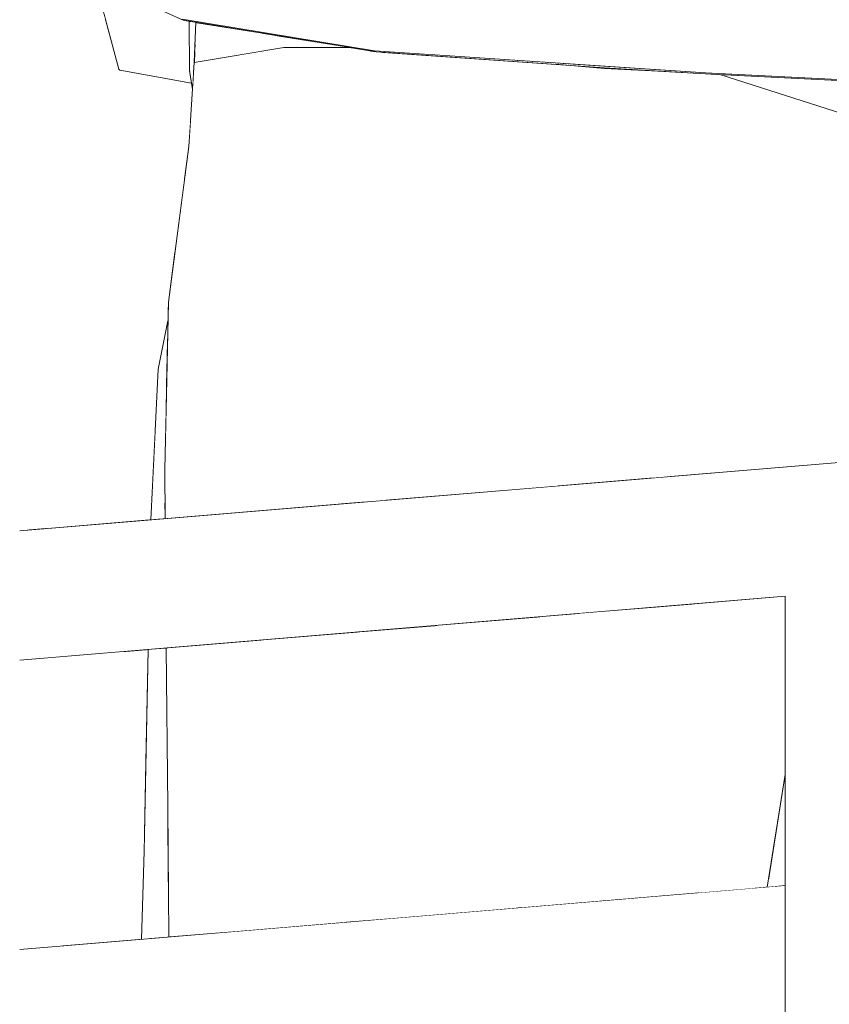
# Model space of a CAD drawing. Header units: millimetres. Extents: x 0 to 650, y -1 to 707.
# Tile 17 of 131: x 94.54 to 97.06, y 628.56 to 631.62. Entities that reach past the tile are written whole.
import ezdxf
from ezdxf.xclip import XClip

# ---------------------------------------------------------------- set-up
doc = ezdxf.new("R2010")
doc.units = ezdxf.units.MM
doc.header["$MEASUREMENT"] = 0
doc.header["$XCLIPFRAME"] = 0
doc.linetypes.add('Wipeout_Contour', pattern=[1000, 0, -1000])
doc.layers.add('Interior - Mobiliário .ARQ', color=7, linetype='Continuous')
doc.layers.add('Parede.ARQ', color=7, linetype='Continuous')

# ---------------------------------------------------------------- blocks, each defined once
blk = doc.blocks.new('Desenho_3_3', base_point=(252.3092, 622.8349))
at = {"color": 254, "linetype": 'Wipeout_Contour', "lineweight": 0, "ltscale": 49723.751362}
blk.add_wipeout([(94.5429, 671.1349), (94.5429, 640.4986), (94.5994, 640.5107), (94.7905, 640.5239), (95.1427, 640.4912), (95.365, 640.4595), (95.4283, 640.4846), (95.5884, 640.4416), (95.6004, 640.4152), (95.6029, 640.4289), (95.6126, 640.4518), (95.662, 640.5254), (95.7763, 640.5773), (95.7946, 640.5807), (95.8476, 640.6042), (95.9371, 640.6175), (95.9863, 640.6125), (96.0217, 640.6273), (96.0479, 640.6371), (96.1676, 640.657), (96.2813, 640.6661), (96.4754, 640.6377), (96.5481, 640.5813), (96.5989, 640.5783), (96.6613, 640.5393), (96.7552, 640.5338), (96.9238, 640.4717), (96.9696, 640.4206), (97.0932, 640.3047), (97.1285, 640.2394), (97.2687, 640.0597), (97.2838, 640.0001), (97.3465, 639.752), (97.3512, 639.733), (97.3804, 639.4584), (97.3817, 639.2528), (97.3613, 639.1943), (97.3575, 639.1753), (97.3338, 639.0407), (97.3263, 639.0177), (97.3215, 639.0062), (97.2449, 638.7539), (97.1209, 638.4391), (97.1104, 638.4204), (97.0293, 638.3113), (97.0515, 638.2973), (97.2452, 638.1278), (97.244, 638.0629), (97.3922, 637.6313), (97.5056, 637.4981), (97.5425, 637.341), (97.6034, 637.266), (97.6351, 637.0703), (98.2231, 636.5501), (98.2992, 636.3303), (98.668, 635.4423), (98.4927, 634.8674), (98.0783, 634.4688), (97.7351, 634.2248), (97.7135, 634.2059), (97.6221, 634.142), (97.1761, 633.7399), (97.238, 633.4163), (97.3481, 632.8758), (97.5164, 631.9291), (97.5626, 631.611), (97.5859, 631.4505), (97.5591, 631.1491), (97.2578, 631.1941), (97.2488, 631.1422), (97.2673, 631.1122), (97.535, 630.5802), (97.6906, 630.2961), (105.6958, 630.9629), (105.6958, 638.6349), (106.1958, 638.6349), (106.1958, 671.1349)], dxfattribs=at).dxf.layer = 'Parede.ARQ'
at = {"color": 254, "linetype": 'Wipeout_Contour', "lineweight": 0, "ltscale": 1908.917475}
blk.add_wipeout([(96.9215, 628.932), (94.5429, 628.7339), (96.9215, 628.929)], dxfattribs=at).dxf.layer = 'Parede.ARQ'
at = {"color": 254, "linetype": 'Wipeout_Contour', "lineweight": 0, "ltscale": 1915.711295}
blk.add_wipeout([(95.336, 631.5725), (95.3636, 631.5342), (95.571, 631.5342)], dxfattribs=at).dxf.layer = 'Interior - Mobiliário .ARQ'
at = {"color": 254, "linetype": 'Wipeout_Contour', "lineweight": 0, "ltscale": 1916.068575}
blk.add_wipeout([(96.6727, 631.4525), (95.6502, 631.5212), (96.359, 631.4717)], dxfattribs=at).dxf.layer = 'Interior - Mobiliário .ARQ'
at = {"color": 254, "linetype": 'Wipeout_Contour', "lineweight": 0, "ltscale": 1915.734637}
blk.add_wipeout([(95.0821, 631.4407), (95.0706, 631.4633), (95.0798, 631.4041)], dxfattribs=at).dxf.layer = 'Interior - Mobiliário .ARQ'
at = {"color": 254, "linetype": 'Wipeout_Contour', "lineweight": 0, "ltscale": 1913.517847}
blk.add_wipeout([(94.5429, 630.0308), (105.6958, 630.9599), (94.5429, 630.0339)], dxfattribs=at).dxf.layer = 'Parede.ARQ'
at = {"color": 254, "linetype": 'Wipeout_Contour', "lineweight": 0, "ltscale": 1908.872519}
blk.add_wipeout([(96.9215, 628.929), (94.5429, 628.7308), (96.9215, 628.9199)], dxfattribs=at).dxf.layer = 'Parede.ARQ'
at = {"color": 254, "linetype": 'Wipeout_Contour', "lineweight": 0, "ltscale": 1916.323343}
blk.add_wipeout([(95.0478, 631.6223), (95.6457, 631.5245), (95.6504, 631.7108)], dxfattribs=at).dxf.layer = 'Interior - Mobiliário .ARQ'
at = {"color": 254, "linetype": 'Wipeout_Contour', "lineweight": 0, "ltscale": 1916.303267}
blk.add_wipeout([(96.6733, 631.4555), (97.1997, 631.4288), (97.186, 631.614)], dxfattribs=at).dxf.layer = 'Interior - Mobiliário .ARQ'
at = {"color": 254, "linetype": 'Wipeout_Contour', "lineweight": 0, "ltscale": 1913.503323}
blk.add_wipeout([(94.5429, 630.0218), (105.6958, 630.9508), (94.5429, 630.0308)], dxfattribs=at).dxf.layer = 'Parede.ARQ'
at = {"color": 254, "linetype": 'Wipeout_Contour', "lineweight": 0, "ltscale": 2544.241091}
blk.add_wipeout([(96.9215, 628.9199), (94.5429, 628.7218), (94.5429, 628.707), (96.9215, 628.9051)], dxfattribs=at).dxf.layer = 'Parede.ARQ'
at = {"color": 254, "linetype": 'Wipeout_Contour', "lineweight": 0, "ltscale": 1917.274767}
blk.add_wipeout([(97.186, 631.614), (96.6726, 631.6433), (96.6733, 631.4555)], dxfattribs=at).dxf.layer = 'Interior - Mobiliário .ARQ'
at = {"color": 254, "linetype": 'Wipeout_Contour', "lineweight": 0, "ltscale": 2555.094488}
blk.add_wipeout([(95.3022, 631.578), (95.0865, 631.4896), (95.3636, 631.5342), (95.336, 631.5725)], dxfattribs=at).dxf.layer = 'Interior - Mobiliário .ARQ'
at = {"color": 254, "linetype": 'Wipeout_Contour', "lineweight": 0, "ltscale": 2553.608838}
blk.add_wipeout([(94.5429, 630.007), (105.6958, 630.936), (105.6958, 630.9508), (94.5429, 630.0218)], dxfattribs=at).dxf.layer = 'Parede.ARQ'
at = {"color": 254, "linetype": 'Wipeout_Contour', "lineweight": 0, "ltscale": 2544.17217}
blk.add_wipeout([(96.9215, 628.9051), (94.5429, 628.707), (94.5429, 628.6869), (96.9215, 628.8851)], dxfattribs=at).dxf.layer = 'Parede.ARQ'
at = {"color": 254, "linetype": 'Wipeout_Contour', "lineweight": 0, "ltscale": 1916.977276}
blk.add_wipeout([(96.6726, 631.6433), (97.186, 631.614), (97.1578, 631.9915)], dxfattribs=at).dxf.layer = 'Interior - Mobiliário .ARQ'
at = {"color": 254, "linetype": 'Wipeout_Contour', "lineweight": 0, "ltscale": 1916.356132}
blk.add_wipeout([(95.0925, 631.6123), (95.0865, 631.4896), (95.3022, 631.578)], dxfattribs=at).dxf.layer = 'Interior - Mobiliário .ARQ'
at = {"color": 254, "linetype": 'Wipeout_Contour', "lineweight": 0, "ltscale": 1915.820244}
blk.add_wipeout([(96.6733, 631.4555), (95.6502, 631.5212), (96.6727, 631.4525)], dxfattribs=at).dxf.layer = 'Interior - Mobiliário .ARQ'
at = {"color": 254, "linetype": 'Wipeout_Contour', "lineweight": 0, "ltscale": 1916.754804}
blk.add_wipeout([(97.0635, 631.4328), (96.7182, 631.4502), (97.2198, 631.2906)], dxfattribs=at).dxf.layer = 'Interior - Mobiliário .ARQ'
at = {"color": 254, "linetype": 'Wipeout_Contour', "lineweight": 0, "ltscale": 2553.539985}
blk.add_wipeout([(94.5429, 629.9869), (105.6958, 630.916), (105.6958, 630.936), (94.5429, 630.007)], dxfattribs=at).dxf.layer = 'Parede.ARQ'
at = {"color": 254, "linetype": 'Wipeout_Contour', "lineweight": 0, "ltscale": 2544.08357}
blk.add_wipeout([(96.9215, 628.8851), (94.5429, 628.6869), (94.5429, 628.6622), (96.9215, 628.8603)], dxfattribs=at).dxf.layer = 'Parede.ARQ'
at = {"color": 254, "linetype": 'Wipeout_Contour', "lineweight": 0, "ltscale": 1916.332331}
blk.add_wipeout([(96.6726, 631.6433), (95.6457, 631.5245), (96.6733, 631.4555)], dxfattribs=at).dxf.layer = 'Interior - Mobiliário .ARQ'
at = {"color": 254, "linetype": 'Wipeout_Contour', "lineweight": 0, "ltscale": 1916.494834}
blk.add_wipeout([(95.0922, 631.6123), (95.0851, 631.4881), (95.0925, 631.6123)], dxfattribs=at).dxf.layer = 'Interior - Mobiliário .ARQ'
at = {"color": 254, "linetype": 'Wipeout_Contour', "lineweight": 0, "ltscale": 2553.451477}
blk.add_wipeout([(94.5429, 629.9622), (105.6958, 630.8912), (105.6958, 630.916), (94.5429, 629.9869)], dxfattribs=at).dxf.layer = 'Parede.ARQ'
at = {"color": 254, "linetype": 'Wipeout_Contour', "lineweight": 0, "ltscale": 2543.977988}
blk.add_wipeout([(96.9215, 628.8603), (94.5429, 628.6622), (94.5429, 628.6335), (96.9215, 628.8317)], dxfattribs=at).dxf.layer = 'Parede.ARQ'
at = {"color": 254, "linetype": 'Wipeout_Contour', "lineweight": 0, "ltscale": 1916.847154}
blk.add_wipeout([(95.6457, 631.5245), (96.6726, 631.6433), (95.6504, 631.7108)], dxfattribs=at).dxf.layer = 'Interior - Mobiliário .ARQ'
at = {"color": 254, "linetype": 'Wipeout_Contour', "lineweight": 0, "ltscale": 1916.523783}
blk.add_wipeout([(95.0904, 631.6126), (95.0851, 631.4881), (95.0922, 631.6123)], dxfattribs=at).dxf.layer = 'Interior - Mobiliário .ARQ'
at = {"color": 254, "linetype": 'Wipeout_Contour', "lineweight": 0, "ltscale": 1915.982281}
blk.add_wipeout([(96.359, 631.4717), (96.2074, 631.4823), (96.3599, 631.4687)], dxfattribs=at).dxf.layer = 'Interior - Mobiliário .ARQ'
at = {"color": 254, "linetype": 'Wipeout_Contour', "lineweight": 0, "ltscale": 1909.403851}
blk.add_wipeout([(96.103, 629.0873), (96.0869, 628.8625), (96.1117, 629.0869)], dxfattribs=at).dxf.layer = 'Interior - Mobiliário .ARQ'
at = {"color": 254, "linetype": 'Wipeout_Contour', "lineweight": 0, "ltscale": 2553.346004}
blk.add_wipeout([(105.6958, 630.8912), (94.5429, 629.9622), (94.5429, 629.9335), (105.6958, 630.8626)], dxfattribs=at).dxf.layer = 'Parede.ARQ'
at = {"color": 254, "linetype": 'Wipeout_Contour', "lineweight": 0, "ltscale": 2543.85863}
blk.add_wipeout([(96.9215, 628.8317), (94.5429, 628.6335), (94.5429, 628.6018), (96.9215, 628.8)], dxfattribs=at).dxf.layer = 'Parede.ARQ'
at = {"color": 254, "linetype": 'Wipeout_Contour', "lineweight": 0, "ltscale": 2555.495273}
blk.add_wipeout([(95.0904, 631.6126), (95.0693, 631.616), (95.0706, 631.4633), (95.0891, 631.583)], dxfattribs=at).dxf.layer = 'Interior - Mobiliário .ARQ'
at = {"color": 254, "linetype": 'Wipeout_Contour', "lineweight": 0, "ltscale": 3194.02131}
blk.add_wipeout([(95.6502, 631.5212), (95.6311, 631.5243), (95.6953, 631.2841), (96.3329, 631.2492), (95.6625, 631.5204)], dxfattribs=at).dxf.layer = 'Interior - Mobiliário .ARQ'
at = {"color": 254, "linetype": 'Wipeout_Contour', "lineweight": 0, "ltscale": 2553.22677}
blk.add_wipeout([(94.5429, 629.9018), (105.6958, 630.8309), (105.6958, 630.8626), (94.5429, 629.9335)], dxfattribs=at).dxf.layer = 'Parede.ARQ'
at = {"color": 254, "linetype": 'Wipeout_Contour', "lineweight": 0, "ltscale": 2543.72912}
blk.add_wipeout([(96.9215, 628.8), (94.5429, 628.6018), (94.5429, 628.568), (96.9215, 628.7662)], dxfattribs=at).dxf.layer = 'Parede.ARQ'
at = {"color": 254, "linetype": 'Wipeout_Contour', "lineweight": 0, "ltscale": 2553.666629}
blk.add_wipeout([(95.0891, 631.583), (95.0706, 631.4633), (95.0839, 631.4692), (95.0851, 631.4881)], dxfattribs=at).dxf.layer = 'Interior - Mobiliário .ARQ'
at = {"color": 254, "linetype": 'Wipeout_Contour', "lineweight": 0, "ltscale": 2555.379699}
blk.add_wipeout([(95.6625, 631.5204), (96.3329, 631.2492), (96.3599, 631.4687), (96.2074, 631.4823)], dxfattribs=at).dxf.layer = 'Interior - Mobiliário .ARQ'
at = {"color": 254, "linetype": 'Wipeout_Contour', "lineweight": 0, "ltscale": 2553.097395}
blk.add_wipeout([(94.5429, 629.868), (105.6958, 630.7971), (105.6958, 630.8309), (94.5429, 629.9018)], dxfattribs=at).dxf.layer = 'Parede.ARQ'
at = {"color": 254, "linetype": 'Wipeout_Contour', "lineweight": 0, "ltscale": 2543.593399}
blk.add_wipeout([(96.9215, 628.7662), (94.5429, 628.568), (94.5429, 628.5332), (96.9215, 628.7313)], dxfattribs=at).dxf.layer = 'Parede.ARQ'
at = {"color": 254, "linetype": 'Wipeout_Contour', "lineweight": 0, "ltscale": 2555.523606}
blk.add_wipeout([(95.3636, 631.5342), (95.6953, 631.2841), (95.6311, 631.5243), (95.571, 631.5342)], dxfattribs=at).dxf.layer = 'Interior - Mobiliário .ARQ'
at = {"color": 254, "linetype": 'Wipeout_Contour', "lineweight": 0, "ltscale": 2554.655109}
blk.add_wipeout([(94.8539, 631.4644), (95.0768, 631.4235), (95.0706, 631.4633), (95.0705, 631.476)], dxfattribs=at).dxf.layer = 'Interior - Mobiliário .ARQ'
at = {"color": 254, "linetype": 'Wipeout_Contour', "lineweight": 0, "ltscale": 3194.950868}
blk.add_wipeout([(96.3599, 631.4687), (96.7195, 631.1733), (96.71, 631.4506), (96.6727, 631.4525), (96.5469, 631.4602)], dxfattribs=at).dxf.layer = 'Interior - Mobiliário .ARQ'
at = {"color": 254, "linetype": 'Wipeout_Contour', "lineweight": 0, "ltscale": 2552.961813}
blk.add_wipeout([(105.6958, 630.7971), (94.5429, 629.868), (94.5429, 629.8332), (105.6958, 630.7622)], dxfattribs=at).dxf.layer = 'Parede.ARQ'
at = {"color": 254, "linetype": 'Wipeout_Contour', "lineweight": 0, "ltscale": 2543.455591}
blk.add_wipeout([(96.9215, 628.7313), (94.5429, 628.5332), (94.5429, 628.4983), (96.9215, 628.6965)], dxfattribs=at).dxf.layer = 'Parede.ARQ'
at = {"color": 254, "linetype": 'Wipeout_Contour', "lineweight": 0, "ltscale": 2555.412051}
blk.add_wipeout([(94.8043, 631.6492), (94.8539, 631.4644), (95.0601, 631.6175), (95.038, 631.6248)], dxfattribs=at).dxf.layer = 'Interior - Mobiliário .ARQ'
at = {"color": 254, "linetype": 'Wipeout_Contour', "lineweight": 0, "ltscale": 1915.230678}
blk.add_wipeout([(95.3636, 631.5342), (95.3665, 631.2792), (95.6953, 631.2841)], dxfattribs=at).dxf.layer = 'Interior - Mobiliário .ARQ'
at = {"color": 254, "linetype": 'Wipeout_Contour', "lineweight": 0, "ltscale": 1915.70508}
blk.add_wipeout([(96.3599, 631.4687), (96.351, 631.2477), (96.7195, 631.1733)], dxfattribs=at).dxf.layer = 'Interior - Mobiliário .ARQ'
at = {"color": 254, "linetype": 'Wipeout_Contour', "lineweight": 0, "ltscale": 1913.915628}
blk.add_wipeout([(95.6425, 630.8136), (95.3621, 630.8146), (95.6239, 630.2698)], dxfattribs=at).dxf.layer = 'Interior - Mobiliário .ARQ'
at = {"color": 254, "linetype": 'Wipeout_Contour', "lineweight": 0, "ltscale": 1913.812806}
blk.add_wipeout([(94.6952, 630.7522), (94.5429, 630.7591), (94.5429, 630.6179)], dxfattribs=at).dxf.layer = 'Interior - Mobiliário .ARQ'
at = {"color": 254, "linetype": 'Wipeout_Contour', "lineweight": 0, "ltscale": 3187.923362}
blk.add_wipeout([(94.9727, 630.5353), (94.9501, 630.0678), (94.9955, 630.3132), (94.9977, 630.4079), (94.9995, 630.4919)], dxfattribs=at).dxf.layer = 'Interior - Mobiliário .ARQ'
at = {"color": 254, "linetype": 'Wipeout_Contour', "lineweight": 0, "ltscale": 1912.025284}
blk.add_wipeout([(96.2052, 630.1723), (96.2171, 630.1733), (96.2092, 630.224)], dxfattribs=at).dxf.layer = 'Interior - Mobiliário .ARQ'
at = {"color": 254, "linetype": 'Wipeout_Contour', "lineweight": 0, "ltscale": 2548.67265}
blk.add_wipeout([(97.1215, 630.048), (94.5429, 629.8332), (94.5429, 629.7983), (97.0868, 630.0102)], dxfattribs=at).dxf.layer = 'Parede.ARQ'
at = {"color": 254, "linetype": 'Wipeout_Contour', "lineweight": 0, "ltscale": 2543.319877}
blk.add_wipeout([(96.9215, 628.6965), (94.5429, 628.4983), (94.5429, 628.4645), (96.9215, 628.6627)], dxfattribs=at).dxf.layer = 'Parede.ARQ'
at = {"layer": 'Interior - Mobiliário .ARQ', "color": 7, "linetype": 'Continuous', "lineweight": 0}
for p, q in [((95.6457, 631.5245), (96.6733, 631.4555)), ((96.359, 631.4717), (95.6502, 631.5212)), ((96.3599, 631.4687), (96.2074, 631.4823)), ((96.359, 631.4717), (96.6727, 631.4525)), ((96.3599, 631.4687), (96.5469, 631.4602))]:
    blk.add_line(p, q, dxfattribs=at)
at = {"color": 254, "linetype": 'Wipeout_Contour', "lineweight": 0, "ltscale": 3832.435284}
blk.add_wipeout([(94.5429, 631.6776), (94.5429, 631.3013), (94.7517, 631.1635), (94.8086, 631.6264), (94.8016, 631.6522), (94.8074, 631.6843)], dxfattribs=at).dxf.layer = 'Interior - Mobiliário .ARQ'
at = {"color": 254, "linetype": 'Wipeout_Contour', "lineweight": 0, "ltscale": 3193.539053}
blk.add_wipeout([(95.0601, 631.6175), (94.8539, 631.4644), (95.0705, 631.476), (95.0694, 631.5979), (95.0667, 631.6165)], dxfattribs=at).dxf.layer = 'Interior - Mobiliário .ARQ'
at = {"color": 254, "linetype": 'Wipeout_Contour', "lineweight": 0, "ltscale": 1916.088486}
blk.add_wipeout([(96.7182, 631.4502), (96.7195, 631.1733), (97.2198, 631.2906)], dxfattribs=at).dxf.layer = 'Interior - Mobiliário .ARQ'
at = {"color": 254, "linetype": 'Wipeout_Contour', "lineweight": 0, "ltscale": 1915.6209}
blk.add_wipeout([(96.3329, 631.2492), (96.2745, 630.7615), (96.342, 631.2487)], dxfattribs=at).dxf.layer = 'Interior - Mobiliário .ARQ'
at = {"color": 254, "linetype": 'Wipeout_Contour', "lineweight": 0, "ltscale": 2549.61157}
blk.add_wipeout([(94.6952, 630.7522), (94.5429, 630.6179), (94.5429, 630.0339), (94.5669, 630.0359)], dxfattribs=at).dxf.layer = 'Interior - Mobiliário .ARQ'
at = {"color": 254, "linetype": 'Wipeout_Contour', "lineweight": 0, "ltscale": 1912.784997}
blk.add_wipeout([(94.9727, 630.5353), (94.9995, 630.4919), (95.0021, 630.6128)], dxfattribs=at).dxf.layer = 'Interior - Mobiliário .ARQ'
at = {"color": 254, "linetype": 'Wipeout_Contour', "lineweight": 0, "ltscale": 1912.613445}
blk.add_wipeout([(96.2092, 630.224), (96.2171, 630.1733), (96.5171, 630.1983)], dxfattribs=at).dxf.layer = 'Interior - Mobiliário .ARQ'
at = {"color": 254, "linetype": 'Wipeout_Contour', "lineweight": 0, "ltscale": 1911.100873}
blk.add_wipeout([(94.9647, 630.069), (94.9948, 630.0715), (94.9944, 630.1224)], dxfattribs=at).dxf.layer = 'Interior - Mobiliário .ARQ'
at = {"color": 254, "linetype": 'Wipeout_Contour', "lineweight": 0, "ltscale": 2548.521017}
blk.add_wipeout([(94.5429, 629.7645), (97.0531, 629.9736), (97.0868, 630.0102), (94.5429, 629.7983)], dxfattribs=at).dxf.layer = 'Parede.ARQ'
at = {"color": 254, "linetype": 'Wipeout_Contour', "lineweight": 0, "ltscale": 2543.190382}
blk.add_wipeout([(96.9215, 628.6627), (94.5429, 628.4645), (94.5429, 628.4328), (96.9215, 628.631)], dxfattribs=at).dxf.layer = 'Parede.ARQ'
at = {"layer": 'Interior - Mobiliário .ARQ', "color": 7, "linetype": 'Continuous', "lineweight": 0}
for p, q in [((96.6727, 631.4525), (97.1978, 631.426)), ((97.1997, 631.4288), (96.6733, 631.4555))]:
    blk.add_line(p, q, dxfattribs=at)
at = {"color": 254, "linetype": 'Wipeout_Contour', "lineweight": 0, "ltscale": 1915.960833}
blk.add_wipeout([(95.0839, 631.4692), (95.0706, 631.4633), (95.0821, 631.4407)], dxfattribs=at).dxf.layer = 'Interior - Mobiliário .ARQ'
at = {"color": 254, "linetype": 'Wipeout_Contour', "lineweight": 0, "ltscale": 1914.437646}
blk.add_wipeout([(94.7517, 631.1635), (94.5429, 631.3013), (94.5429, 631.1727)], dxfattribs=at).dxf.layer = 'Interior - Mobiliário .ARQ'
at = {"color": 254, "linetype": 'Wipeout_Contour', "lineweight": 0, "ltscale": 1914.253025}
blk.add_wipeout([(95.6953, 631.2841), (95.6425, 630.8136), (96.2745, 630.7615)], dxfattribs=at).dxf.layer = 'Interior - Mobiliário .ARQ'
at = {"color": 254, "linetype": 'Wipeout_Contour', "lineweight": 0, "ltscale": 1915.721438}
blk.add_wipeout([(96.7195, 631.1733), (97.1987, 631.0359), (97.2198, 631.2906)], dxfattribs=at).dxf.layer = 'Interior - Mobiliário .ARQ'
at = {"color": 254, "linetype": 'Wipeout_Contour', "lineweight": 0, "ltscale": 1913.126323}
blk.add_wipeout([(94.9727, 630.5353), (95.0021, 630.6128), (95.0037, 630.6856)], dxfattribs=at).dxf.layer = 'Interior - Mobiliário .ARQ'
at = {"color": 254, "linetype": 'Wipeout_Contour', "lineweight": 0, "ltscale": 3185.652407}
blk.add_wipeout([(94.9955, 630.3132), (94.9535, 630.0681), (94.9647, 630.069), (94.9944, 630.1224), (94.9934, 630.2241)], dxfattribs=at).dxf.layer = 'Interior - Mobiliário .ARQ'
at = {"color": 254, "linetype": 'Wipeout_Contour', "lineweight": 0, "ltscale": 2548.376593}
blk.add_wipeout([(94.5429, 629.7328), (97.0215, 629.9393), (97.0531, 629.9736), (94.5429, 629.7645)], dxfattribs=at).dxf.layer = 'Parede.ARQ'
at = {"color": 254, "linetype": 'Wipeout_Contour', "lineweight": 0, "ltscale": 2543.071045}
blk.add_wipeout([(96.9215, 628.631), (94.5429, 628.4328), (94.5429, 628.4042), (96.9215, 628.6023)], dxfattribs=at).dxf.layer = 'Parede.ARQ'
at = {"layer": 'Interior - Mobiliário .ARQ', "color": 7, "linetype": 'Continuous', "lineweight": 0}
blk.add_line((97.2198, 631.2906), (96.7182, 631.4502), dxfattribs=at)
at = {"color": 254, "linetype": 'Wipeout_Contour', "lineweight": 0, "ltscale": 1915.081337}
blk.add_wipeout([(95.0688, 631.2279), (95.3665, 631.2792), (95.3636, 631.5342)], dxfattribs=at).dxf.layer = 'Interior - Mobiliário .ARQ'
at = {"color": 254, "linetype": 'Wipeout_Contour', "lineweight": 0, "ltscale": 1915.487499}
blk.add_wipeout([(96.3329, 631.2492), (95.6953, 631.2841), (96.2745, 630.7615)], dxfattribs=at).dxf.layer = 'Interior - Mobiliário .ARQ'
at = {"color": 254, "linetype": 'Wipeout_Contour', "lineweight": 0, "ltscale": 1915.36001}
blk.add_wipeout([(97.1987, 631.0359), (96.7195, 631.1733), (96.6583, 630.7324)], dxfattribs=at).dxf.layer = 'Interior - Mobiliário .ARQ'
at = {"color": 254, "linetype": 'Wipeout_Contour', "lineweight": 0, "ltscale": 2551.813102}
blk.add_wipeout([(94.7517, 631.1635), (94.5429, 631.0718), (94.5429, 630.7591), (94.6952, 630.7522)], dxfattribs=at).dxf.layer = 'Interior - Mobiliário .ARQ'
at = {"color": 254, "linetype": 'Wipeout_Contour', "lineweight": 0, "ltscale": 1911.265422}
blk.add_wipeout([(94.963, 630.3346), (94.6237, 630.0406), (94.9501, 630.0678)], dxfattribs=at).dxf.layer = 'Interior - Mobiliário .ARQ'
at = {"color": 254, "linetype": 'Wipeout_Contour', "lineweight": 0, "ltscale": 2549.353874}
blk.add_wipeout([(94.9934, 630.2241), (94.9948, 630.0715), (95.5368, 630.1167), (95.6239, 630.2698)], dxfattribs=at).dxf.layer = 'Interior - Mobiliário .ARQ'
at = {"color": 254, "linetype": 'Wipeout_Contour', "lineweight": 0, "ltscale": 2535.258003}
blk.add_wipeout([(97.0868, 630.0102), (97.0531, 629.9736), (97.0531, 622.6849), (97.0868, 622.6849)], dxfattribs=at).dxf.layer = 'Parede.ARQ'
at = {"color": 254, "linetype": 'Wipeout_Contour', "lineweight": 0, "ltscale": 2548.243785}
blk.add_wipeout([(97.0215, 629.9393), (94.5429, 629.7328), (94.5429, 629.7042), (96.9929, 629.9083)], dxfattribs=at).dxf.layer = 'Parede.ARQ'
at = {"color": 254, "linetype": 'Wipeout_Contour', "lineweight": 0, "ltscale": 2542.965491}
blk.add_wipeout([(96.9215, 628.6023), (94.5429, 628.4042), (94.5429, 628.3795), (96.9215, 628.5776)], dxfattribs=at).dxf.layer = 'Parede.ARQ'
at = {"color": 254, "linetype": 'Wipeout_Contour', "lineweight": 0, "ltscale": 1916.065605}
blk.add_wipeout([(95.3636, 631.5342), (95.0865, 631.4896), (95.0688, 631.2279)], dxfattribs=at).dxf.layer = 'Interior - Mobiliário .ARQ'
at = {"color": 254, "linetype": 'Wipeout_Contour', "lineweight": 0, "ltscale": 1915.043739}
blk.add_wipeout([(94.7517, 631.1635), (94.5429, 631.1727), (94.5429, 631.0718)], dxfattribs=at).dxf.layer = 'Interior - Mobiliário .ARQ'
at = {"color": 254, "linetype": 'Wipeout_Contour', "lineweight": 0, "ltscale": 1914.351902}
blk.add_wipeout([(96.6583, 630.7324), (97.1482, 630.6093), (97.1987, 631.0359)], dxfattribs=at).dxf.layer = 'Interior - Mobiliário .ARQ'
at = {"color": 254, "linetype": 'Wipeout_Contour', "lineweight": 0, "ltscale": 1911.623955}
blk.add_wipeout([(95.5368, 630.1167), (95.6166, 630.1233), (95.6239, 630.2698)], dxfattribs=at).dxf.layer = 'Interior - Mobiliário .ARQ'
at = {"color": 254, "linetype": 'Wipeout_Contour', "lineweight": 0, "ltscale": 2535.168198}
blk.add_wipeout([(97.0215, 622.6849), (97.0531, 622.6849), (97.0531, 629.9736), (97.0215, 629.9393)], dxfattribs=at).dxf.layer = 'Parede.ARQ'
at = {"color": 254, "linetype": 'Wipeout_Contour', "lineweight": 0, "ltscale": 2548.12666}
blk.add_wipeout([(96.9929, 629.9083), (94.5429, 629.7042), (94.5429, 629.6795), (96.9683, 629.8815)], dxfattribs=at).dxf.layer = 'Parede.ARQ'
at = {"color": 254, "linetype": 'Wipeout_Contour', "lineweight": 0, "ltscale": 2542.876924}
blk.add_wipeout([(96.9215, 628.5776), (94.5429, 628.3795), (94.5429, 628.3594), (96.9215, 628.5575)], dxfattribs=at).dxf.layer = 'Parede.ARQ'
at = {"layer": 'Interior - Mobiliário .ARQ', "color": 7, "linetype": 'Continuous', "lineweight": 0}
blk.add_line((95.3636, 631.5342), (95.571, 631.5342), dxfattribs=at)
at = {"color": 254, "linetype": 'Wipeout_Contour', "lineweight": 0, "ltscale": 1915.477504}
blk.add_wipeout([(95.6953, 631.2841), (95.3665, 631.2792), (95.3621, 630.8146)], dxfattribs=at).dxf.layer = 'Interior - Mobiliário .ARQ'
at = {"color": 254, "linetype": 'Wipeout_Contour', "lineweight": 0, "ltscale": 1914.21606}
blk.add_wipeout([(96.2925, 630.7592), (96.6583, 630.7324), (96.7195, 631.1733)], dxfattribs=at).dxf.layer = 'Interior - Mobiliário .ARQ'
at = {"color": 254, "linetype": 'Wipeout_Contour', "lineweight": 0, "ltscale": 2549.802466}
blk.add_wipeout([(95.6239, 630.2698), (95.6811, 630.1287), (96.187, 630.1708), (96.1912, 630.226)], dxfattribs=at).dxf.layer = 'Interior - Mobiliário .ARQ'
at = {"color": 254, "linetype": 'Wipeout_Contour', "lineweight": 0, "ltscale": 2535.085605}
blk.add_wipeout([(96.9929, 622.6849), (97.0215, 622.6849), (97.0215, 629.9393), (96.9929, 629.9083)], dxfattribs=at).dxf.layer = 'Parede.ARQ'
at = {"color": 254, "linetype": 'Wipeout_Contour', "lineweight": 0, "ltscale": 2548.028808}
blk.add_wipeout([(94.5429, 629.6594), (96.9483, 629.8598), (96.9683, 629.8815), (94.5429, 629.6795)], dxfattribs=at).dxf.layer = 'Parede.ARQ'
at = {"color": 254, "linetype": 'Wipeout_Contour', "lineweight": 0, "ltscale": 1913.958255}
blk.add_wipeout([(95.3621, 630.8146), (95.6425, 630.8136), (95.6953, 631.2841)], dxfattribs=at).dxf.layer = 'Interior - Mobiliário .ARQ'
at = {"color": 254, "linetype": 'Wipeout_Contour', "lineweight": 0, "ltscale": 1915.565612}
blk.add_wipeout([(96.7195, 631.1733), (96.351, 631.2477), (96.2925, 630.7592)], dxfattribs=at).dxf.layer = 'Interior - Mobiliário .ARQ'
at = {"color": 254, "linetype": 'Wipeout_Contour', "lineweight": 0, "ltscale": 1911.77108}
blk.add_wipeout([(95.6239, 630.2698), (95.6166, 630.1233), (95.6811, 630.1287)], dxfattribs=at).dxf.layer = 'Interior - Mobiliário .ARQ'
at = {"color": 254, "linetype": 'Wipeout_Contour', "lineweight": 0, "ltscale": 2535.012738}
blk.add_wipeout([(96.9929, 629.9083), (96.9683, 629.8815), (96.9683, 622.6849), (96.9929, 622.6849)], dxfattribs=at).dxf.layer = 'Parede.ARQ'
at = {"color": 254, "linetype": 'Wipeout_Contour', "lineweight": 0, "ltscale": 2547.953235}
blk.add_wipeout([(96.9483, 629.8598), (94.5429, 629.6594), (94.5429, 629.6446), (96.9336, 629.8437)], dxfattribs=at).dxf.layer = 'Parede.ARQ'
at = {"color": 254, "linetype": 'Wipeout_Contour', "lineweight": 0, "ltscale": 1915.084215}
blk.add_wipeout([(95.3621, 630.8146), (95.3665, 631.2792), (95.0688, 631.2279)], dxfattribs=at).dxf.layer = 'Interior - Mobiliário .ARQ'
at = {"color": 254, "linetype": 'Wipeout_Contour', "lineweight": 0, "ltscale": 1914.180929}
blk.add_wipeout([(96.2925, 630.7592), (96.2092, 630.224), (96.6583, 630.7324)], dxfattribs=at).dxf.layer = 'Interior - Mobiliário .ARQ'
at = {"color": 254, "linetype": 'Wipeout_Contour', "lineweight": 0, "ltscale": 2547.90227}
blk.add_wipeout([(94.5429, 629.6355), (96.9245, 629.8339), (96.9336, 629.8437), (94.5429, 629.6446)], dxfattribs=at).dxf.layer = 'Parede.ARQ'
at = {"color": 254, "linetype": 'Wipeout_Contour', "lineweight": 0, "ltscale": 1913.885974}
blk.add_wipeout([(95.0688, 631.2279), (95.0055, 630.7445), (95.3621, 630.8146)], dxfattribs=at).dxf.layer = 'Interior - Mobiliário .ARQ'
at = {"color": 254, "linetype": 'Wipeout_Contour', "lineweight": 0, "ltscale": 2549.719258}
blk.add_wipeout([(96.6583, 630.7324), (96.2092, 630.224), (96.5171, 630.1983), (96.5505, 630.2011)], dxfattribs=at).dxf.layer = 'Interior - Mobiliário .ARQ'
at = {"color": 254, "linetype": 'Wipeout_Contour', "lineweight": 0, "ltscale": 2534.951807}
blk.add_wipeout([(96.9683, 629.8815), (96.9483, 629.8598), (96.9483, 622.6849), (96.9683, 622.6849)], dxfattribs=at).dxf.layer = 'Parede.ARQ'
at = {"color": 254, "linetype": 'Wipeout_Contour', "lineweight": 0, "ltscale": 1910.227259}
blk.add_wipeout([(94.5429, 629.6325), (96.9215, 629.8306), (94.5429, 629.6355)], dxfattribs=at).dxf.layer = 'Parede.ARQ'
at = {"color": 254, "linetype": 'Wipeout_Contour', "lineweight": 0, "ltscale": 1913.631826}
blk.add_wipeout([(95.3621, 630.8146), (95.0055, 630.7445), (94.9934, 630.2241)], dxfattribs=at).dxf.layer = 'Interior - Mobiliário .ARQ'
at = {"color": 254, "linetype": 'Wipeout_Contour', "lineweight": 0, "ltscale": 1914.090419}
blk.add_wipeout([(96.2836, 630.7607), (96.2002, 630.2251), (96.2925, 630.7592)], dxfattribs=at).dxf.layer = 'Interior - Mobiliário .ARQ'
at = {"color": 254, "linetype": 'Wipeout_Contour', "lineweight": 0, "ltscale": 1914.013001}
blk.add_wipeout([(96.6583, 630.7324), (96.5505, 630.2011), (97.1482, 630.6093)], dxfattribs=at).dxf.layer = 'Interior - Mobiliário .ARQ'
at = {"color": 254, "linetype": 'Wipeout_Contour', "lineweight": 0, "ltscale": 3182.948077}
blk.add_wipeout([(96.4983, 629.7954), (96.3986, 629.0138), (96.6568, 628.91), (96.8255, 628.924), (96.6339, 629.8067)], dxfattribs=at).dxf.layer = 'Interior - Mobiliário .ARQ'
at = {"color": 254, "linetype": 'Wipeout_Contour', "lineweight": 0, "ltscale": 1910.945585}
blk.add_wipeout([(96.1556, 629.7668), (96.103, 629.0873), (96.1592, 629.7671)], dxfattribs=at).dxf.layer = 'Interior - Mobiliário .ARQ'
at = {"color": 254, "linetype": 'Wipeout_Contour', "lineweight": 0, "ltscale": 1910.408525}
blk.add_wipeout([(94.8697, 629.6597), (94.5429, 629.6325), (94.5429, 629.448)], dxfattribs=at).dxf.layer = 'Interior - Mobiliário .ARQ'
at = {"color": 254, "linetype": 'Wipeout_Contour', "lineweight": 0, "ltscale": 3819.189943}
blk.add_wipeout([(94.93, 629.039), (95.0046, 628.942), (95.0028, 629.1773), (94.9986, 629.6539), (94.9964, 629.6703), (94.9418, 629.6657)], dxfattribs=at).dxf.layer = 'Interior - Mobiliário .ARQ'
at = {"color": 254, "linetype": 'Wipeout_Contour', "lineweight": 0, "ltscale": 4449.049136}
blk.add_wipeout([(96.9336, 629.8437), (96.9336, 627.8058), (96.9421, 627.7839), (96.9455, 627.7683), (96.9476, 627.7516), (96.9483, 627.7343), (96.9483, 629.8598)], dxfattribs=at).dxf.layer = 'Parede.ARQ'
at = {"color": 254, "linetype": 'Wipeout_Contour', "lineweight": 0, "ltscale": 1914.043262}
blk.add_wipeout([(96.2745, 630.7615), (95.6425, 630.8136), (95.6239, 630.2698)], dxfattribs=at).dxf.layer = 'Interior - Mobiliário .ARQ'
at = {"color": 254, "linetype": 'Wipeout_Contour', "lineweight": 0, "ltscale": 1912.836135}
blk.add_wipeout([(96.5583, 630.2018), (97.0783, 630.2451), (97.1482, 630.6093)], dxfattribs=at).dxf.layer = 'Interior - Mobiliário .ARQ'
at = {"color": 254, "linetype": 'Wipeout_Contour', "lineweight": 0, "ltscale": 1910.951055}
blk.add_wipeout([(96.1646, 629.7676), (96.1117, 629.0869), (96.1683, 629.7679)], dxfattribs=at).dxf.layer = 'Interior - Mobiliário .ARQ'
at = {"color": 254, "linetype": 'Wipeout_Contour', "lineweight": 0, "ltscale": 1910.491296}
blk.add_wipeout([(94.9984, 629.6704), (95.0028, 629.1773), (95.2973, 629.6953)], dxfattribs=at).dxf.layer = 'Interior - Mobiliário .ARQ'
at = {"color": 254, "linetype": 'Wipeout_Contour', "lineweight": 0, "ltscale": 1907.484582}
blk.add_wipeout([(94.93, 629.039), (94.9212, 628.7654), (94.947, 628.7675)], dxfattribs=at).dxf.layer = 'Interior - Mobiliário .ARQ'
at = {"color": 254, "linetype": 'Wipeout_Contour', "lineweight": 0, "ltscale": 2545.042213}
blk.add_wipeout([(96.9245, 629.8339), (96.9245, 627.8263), (96.9325, 627.8098), (96.9336, 629.8437)], dxfattribs=at).dxf.layer = 'Parede.ARQ'
at = {"color": 254, "linetype": 'Wipeout_Contour', "lineweight": 0, "ltscale": 1912.604969}
blk.add_wipeout([(95.6239, 630.2698), (96.1912, 630.226), (96.2745, 630.7615)], dxfattribs=at).dxf.layer = 'Interior - Mobiliário .ARQ'
at = {"color": 254, "linetype": 'Wipeout_Contour', "lineweight": 0, "ltscale": 2547.02763}
blk.add_wipeout([(96.1208, 629.0863), (96.3986, 629.0138), (96.2791, 629.7771), (96.1738, 629.7683)], dxfattribs=at).dxf.layer = 'Interior - Mobiliário .ARQ'
at = {"color": 254, "linetype": 'Wipeout_Contour', "lineweight": 0, "ltscale": 2546.411639}
blk.add_wipeout([(95.2973, 629.6953), (95.0028, 629.1773), (95.5681, 629.1537), (95.5964, 629.7203)], dxfattribs=at).dxf.layer = 'Interior - Mobiliário .ARQ'
at = {"color": 254, "linetype": 'Wipeout_Contour', "lineweight": 0, "ltscale": 1910.141293}
blk.add_wipeout([(96.86, 628.9269), (96.9215, 629.2866), (96.9215, 629.3069)], dxfattribs=at).dxf.layer = 'Interior - Mobiliário .ARQ'
at = {"color": 254, "linetype": 'Wipeout_Contour', "lineweight": 0, "ltscale": 2543.678722}
blk.add_wipeout([(94.93, 629.039), (94.947, 628.7675), (95.0059, 628.7725), (95.0046, 628.942)], dxfattribs=at).dxf.layer = 'Interior - Mobiliário .ARQ'
at = {"color": 254, "linetype": 'Wipeout_Contour', "lineweight": 0, "ltscale": 1912.377659}
blk.add_wipeout([(94.9934, 630.2241), (95.6239, 630.2698), (95.3621, 630.8146)], dxfattribs=at).dxf.layer = 'Interior - Mobiliário .ARQ'
at = {"color": 254, "linetype": 'Wipeout_Contour', "lineweight": 0, "ltscale": 3183.579555}
blk.add_wipeout([(96.9215, 629.8306), (96.6339, 629.8067), (96.8255, 628.924), (96.86, 628.9269), (96.9215, 629.3069)], dxfattribs=at).dxf.layer = 'Interior - Mobiliário .ARQ'
at = {"color": 254, "linetype": 'Wipeout_Contour', "lineweight": 0, "ltscale": 1910.848201}
blk.add_wipeout([(95.8384, 629.7404), (96.103, 629.0873), (96.1556, 629.7668)], dxfattribs=at).dxf.layer = 'Interior - Mobiliário .ARQ'
at = {"color": 254, "linetype": 'Wipeout_Contour', "lineweight": 0, "ltscale": 1911.061771}
blk.add_wipeout([(96.4983, 629.7954), (96.2791, 629.7771), (96.3986, 629.0138)], dxfattribs=at).dxf.layer = 'Interior - Mobiliário .ARQ'
at = {"color": 254, "linetype": 'Wipeout_Contour', "lineweight": 0, "ltscale": 3180.792006}
blk.add_wipeout([(94.9363, 629.3728), (94.5429, 629.4184), (94.5429, 628.7339), (94.6707, 628.7445), (94.9308, 629.0798)], dxfattribs=at).dxf.layer = 'Interior - Mobiliário .ARQ'
at = {"color": 254, "linetype": 'Wipeout_Contour', "lineweight": 0, "ltscale": 1907.79012}
blk.add_wipeout([(95.1972, 628.7884), (95.0028, 629.1773), (95.006, 628.7725)], dxfattribs=at).dxf.layer = 'Interior - Mobiliário .ARQ'
at = {"color": 254, "linetype": 'Wipeout_Contour', "lineweight": 0, "ltscale": 2552.56938}
blk.add_wipeout([(94.7517, 631.1635), (94.6952, 630.7522), (95.0255, 630.8998), (95.0552, 631.1254)], dxfattribs=at).dxf.layer = 'Interior - Mobiliário .ARQ'
at = {"color": 254, "linetype": 'Wipeout_Contour', "lineweight": 0, "ltscale": 2546.819389}
blk.add_wipeout([(95.5964, 629.7203), (95.5681, 629.1537), (96.103, 629.0873), (95.8384, 629.7404)], dxfattribs=at).dxf.layer = 'Interior - Mobiliário .ARQ'
at = {"color": 254, "linetype": 'Wipeout_Contour', "lineweight": 0, "ltscale": 3182.878833}
blk.add_wipeout([(94.8697, 629.6597), (94.5429, 629.448), (94.5429, 629.4184), (94.9363, 629.3728), (94.9418, 629.6657)], dxfattribs=at).dxf.layer = 'Interior - Mobiliário .ARQ'
at = {"color": 254, "linetype": 'Wipeout_Contour', "lineweight": 0, "ltscale": 1909.013574}
blk.add_wipeout([(96.8689, 628.9505), (96.9215, 628.9866), (96.9215, 629.2772)], dxfattribs=at).dxf.layer = 'Interior - Mobiliário .ARQ'
at = {"color": 254, "linetype": 'Wipeout_Contour', "lineweight": 0, "ltscale": 2543.884552}
blk.add_wipeout([(94.9308, 629.0798), (94.6707, 628.7445), (94.9212, 628.7654), (94.93, 629.039)], dxfattribs=at).dxf.layer = 'Interior - Mobiliário .ARQ'
at = {"layer": 'Interior - Mobiliário .ARQ', "color": 7, "linetype": 'Continuous', "lineweight": 0}
for p, q in [((94.9418, 629.6657), (94.93, 629.039)), ((94.93, 629.039), (94.9212, 628.7654))]:
    blk.add_line(p, q, dxfattribs=at)
at = {"layer": 'Parede.ARQ', "color": 7, "linetype": 'Continuous', "lineweight": 0}
blk.add_line((94.5429, 629.6325), (96.9215, 629.8306), dxfattribs=at)
at = {"color": 254, "linetype": 'Wipeout_Contour', "lineweight": 0, "ltscale": 3830.944609}
blk.add_wipeout([(94.7517, 631.1635), (95.0738, 631.3096), (95.0798, 631.4041), (95.0775, 631.419), (94.8539, 631.4644), (94.8086, 631.6264)], dxfattribs=at).dxf.layer = 'Interior - Mobiliário .ARQ'
at = {"color": 254, "linetype": 'Wipeout_Contour', "lineweight": 0, "ltscale": 2550.711665}
blk.add_wipeout([(94.6952, 630.7522), (95.0044, 630.7209), (95.0049, 630.7436), (95.0255, 630.8998)], dxfattribs=at).dxf.layer = 'Interior - Mobiliário .ARQ'
at = {"color": 254, "linetype": 'Wipeout_Contour', "lineweight": 0, "ltscale": 1908.083211}
blk.add_wipeout([(95.5681, 629.1537), (95.5509, 628.8179), (95.7088, 628.831)], dxfattribs=at).dxf.layer = 'Interior - Mobiliário .ARQ'
at = {"color": 254, "linetype": 'Wipeout_Contour', "lineweight": 0, "ltscale": 2544.943244}
blk.add_wipeout([(96.8689, 628.9505), (96.8651, 628.9273), (96.9215, 628.932), (96.9215, 628.9866)], dxfattribs=at).dxf.layer = 'Interior - Mobiliário .ARQ'
at = {"layer": 'Interior - Mobiliário .ARQ', "color": 7, "linetype": 'Continuous', "lineweight": 0}
for p, q in [((95.0505, 631.6191), (94.8602, 631.7056)), ((94.8513, 631.4676), (94.8016, 631.6522)), ((95.0478, 631.6223), (95.6457, 631.5245)), ((95.6502, 631.5212), (95.0505, 631.6191)), ((95.0706, 631.4633), (95.0693, 631.616)), ((95.0851, 631.4881), (95.0904, 631.6126)), ((95.0851, 631.4881), (95.3636, 631.5342)), ((95.0865, 631.4896), (95.0851, 631.4881)), ((94.8539, 631.4644), (94.8513, 631.4676)), ((95.0768, 631.4235), (94.8539, 631.4644)), ((95.0706, 631.4633), (95.0798, 631.4041)), ((96.8651, 628.9273), (96.9215, 629.2772))]:
    blk.add_line(p, q, dxfattribs=at)
at = {"layer": 'Parede.ARQ', "color": 7, "linetype": 'Continuous', "lineweight": 0}
blk.add_line((96.9215, 627.8324), (96.9215, 629.8306), dxfattribs=at)
at = {"color": 254, "linetype": 'Wipeout_Contour', "lineweight": 0, "ltscale": 2552.877132}
blk.add_wipeout([(94.7517, 631.1635), (95.0552, 631.1254), (95.0685, 631.2269), (95.0738, 631.3096)], dxfattribs=at).dxf.layer = 'Interior - Mobiliário .ARQ'
at = {"color": 254, "linetype": 'Wipeout_Contour', "lineweight": 0, "ltscale": 4463.120583}
blk.add_wipeout([(94.5669, 630.0359), (94.6237, 630.0406), (94.963, 630.3346), (94.9727, 630.5353), (95.0037, 630.6856), (95.0044, 630.7209), (94.6952, 630.7522)], dxfattribs=at).dxf.layer = 'Interior - Mobiliário .ARQ'
at = {"color": 254, "linetype": 'Wipeout_Contour', "lineweight": 0, "ltscale": 2544.848403}
blk.add_wipeout([(95.5681, 629.1537), (95.7088, 628.831), (96.0859, 628.8624), (96.103, 629.0873)], dxfattribs=at).dxf.layer = 'Interior - Mobiliário .ARQ'
at = {"layer": 'Interior - Mobiliário .ARQ', "color": 7, "linetype": 'Continuous', "lineweight": 0}
for p, q in [((95.0685, 631.2269), (95.0851, 631.4881)), ((95.0685, 631.2269), (95.0049, 630.7436)), ((94.9934, 630.2241), (95.0055, 630.7445)), ((94.9977, 630.4079), (95.0049, 630.7436)), ((95.0037, 630.6856), (94.9727, 630.5353)), ((94.9727, 630.5353), (94.9501, 630.0678)), ((94.9948, 630.0715), (94.9934, 630.2241))]:
    blk.add_line(p, q, dxfattribs=at)
at = {"layer": 'Parede.ARQ', "color": 7, "linetype": 'Continuous', "lineweight": 0}
blk.add_line((94.5429, 630.0339), (105.6958, 630.9629), dxfattribs=at)
at = {"color": 254, "linetype": 'Wipeout_Contour', "lineweight": 0, "ltscale": 2544.638288}
blk.add_wipeout([(95.0028, 629.1773), (95.1972, 628.7884), (95.5509, 628.8179), (95.5681, 629.1537)], dxfattribs=at).dxf.layer = 'Interior - Mobiliário .ARQ'
at = {"color": 254, "linetype": 'Wipeout_Contour', "lineweight": 0, "ltscale": 2544.917811}
blk.add_wipeout([(96.104, 628.8639), (96.3487, 628.8843), (96.3986, 629.0138), (96.1208, 629.0863)], dxfattribs=at).dxf.layer = 'Interior - Mobiliário .ARQ'
at = {"layer": 'Interior - Mobiliário .ARQ', "color": 7, "linetype": 'Continuous', "lineweight": 0}
for p, q in [((95.0028, 629.1773), (94.9984, 629.6704)), ((95.0059, 628.7725), (95.0028, 629.1773))]:
    blk.add_line(p, q, dxfattribs=at)
at = {"color": 254, "linetype": 'Wipeout_Contour', "lineweight": 0, "ltscale": 1909.408559}
blk.add_wipeout([(96.1117, 629.0869), (96.0958, 628.8632), (96.1208, 629.0863)], dxfattribs=at).dxf.layer = 'Interior - Mobiliário .ARQ'
at = {"color": 254, "linetype": 'Wipeout_Contour', "lineweight": 0, "ltscale": 1908.286084}
blk.add_wipeout([(96.3487, 628.8843), (96.3938, 628.8881), (96.3986, 629.0138)], dxfattribs=at).dxf.layer = 'Interior - Mobiliário .ARQ'
at = {"color": 254, "linetype": 'Wipeout_Contour', "lineweight": 0, "ltscale": 1908.431616}
blk.add_wipeout([(96.3986, 629.0138), (96.3938, 628.8881), (96.441, 628.892)], dxfattribs=at).dxf.layer = 'Interior - Mobiliário .ARQ'
at = {"color": 254, "linetype": 'Wipeout_Contour', "lineweight": 0, "ltscale": 1908.598627}
blk.add_wipeout([(96.6568, 628.91), (96.3986, 629.0138), (96.441, 628.892)], dxfattribs=at).dxf.layer = 'Interior - Mobiliário .ARQ'
at = {"layer": 'Parede.ARQ', "color": 7, "linetype": 'Continuous', "lineweight": 0}
blk.add_line((94.5429, 628.7339), (96.9215, 628.932), dxfattribs=at)

msp = doc.modelspace()

# ---------------------------------------------------------------- block references
at = {"color": 7, "linetype": 'Continuous', "lineweight": 0}
ref = msp.add_blockref('Desenho_3_3', (252.3092, 622.8349), dxfattribs=at)
XClip(ref).set_block_clipping_path([(94.5429147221, 610.0813537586), (504.066260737, 688.4753035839)])

doc.saveas('drawing.dxf')
